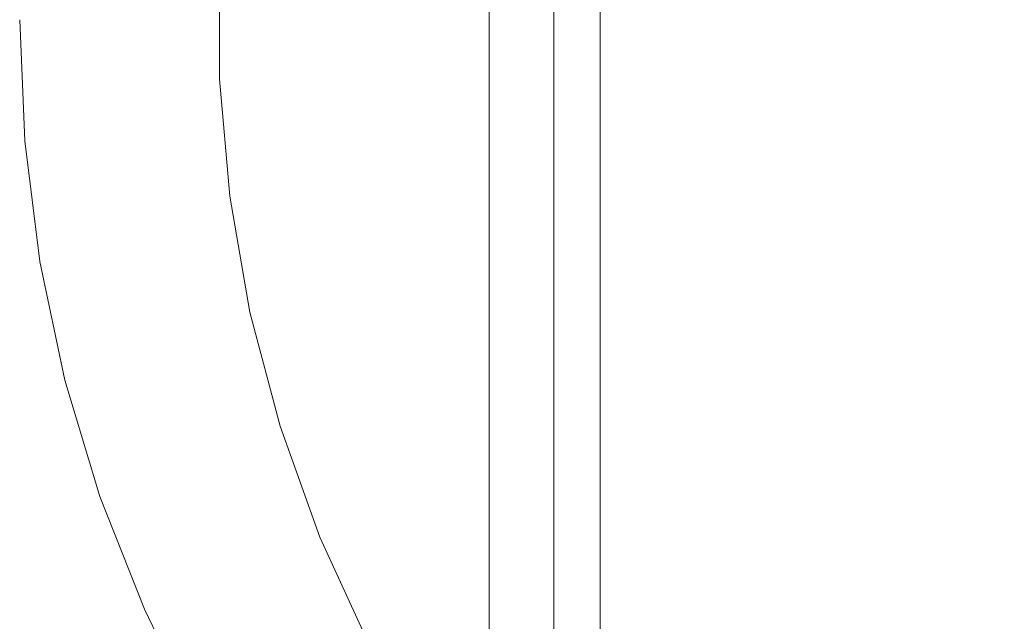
# Model space of a CAD drawing. Header units: millimetres. Extents: x 1865 to 2161, y 1201 to 1385.
# Tile 10 of 40: x 1865 to 1940, y 1247 to 1293. Entities that reach past the tile are written whole.
import ezdxf

# ---------------------------------------------------------------- set-up
doc = ezdxf.new("R2010")
doc.units = ezdxf.units.MM
doc.header["$LTSCALE"] = 25.4
doc.layers.add('Lighting-Moving Light', color=7, linetype='Continuous', lineweight=5)

# ---------------------------------------------------------------- blocks, each defined once
blk = doc.blocks.new('Group-1')
at = {"layer": 'Lighting-Moving Light', "color": 7, "linetype": 'Continuous', "lineweight": 5, "transparency": 33554687}
for points in [[(-112, -92, -21.465), (-107.035, -87.035, -16.5), (-107.035, 87.035, -16.5), (-112, 92, -21.465)], [(-107.035, -87.035, -16.5), (107.035, -87.035, -16.5), (107.035, 87.035, -16.5), (-107.035, 87.035, -16.5)], [(103.5, -83.5, -108.466), (-103.5, -83.5, -108.466), (-103.5, 83.5, -108.466), (103.5, 83.5, -108.466)]]:
    blk.add_3dface(points, dxfattribs=at)
for points, invisible_edges in [([(-112, -92, -99.966), (-112, 92, -99.965), (-112, 92, -99.966)], 9), ([(-112, 92, -99.966), (-103.5, 83.5, -108.466), (-103.5, -83.5, -108.466), (-112, -92, -99.966)], 8), ([(-112, -92, -99.966), (-112, -92, -99.965), (-112, 92, -99.965)], 8), ([(-112, 49.211, -47.544), (-112, -49.211, -47.544), (-112, 92, -21.465)], 11), ([(-112, 49.211, -77.387), (-112, 76.845, -77.387), (-112, 92, -99.965), (-112, -92, -99.965)], 10), ([(-112, -92, -21.465), (-112, 92, -21.465), (-112, -49.211, -47.544), (-112, -76.845, -47.544)], 10), ([(-112, -49.211, -77.387), (-112, 49.211, -77.387), (-112, -92, -99.965)], 11), ([(-112, -49.211, -77.387), (-112, -49.211, -47.544), (-112, 49.211, -47.544), (-112, 49.211, -77.387)], 10), ([(-132.667, 4.511, -77.387), (-132.666, -4.522, -77.387), (-147.603, -9.293, -77.387), (-147.99, 0.001, -77.387)], 10), ([(-147.99, 0.001, -47.544), (-147.603, -9.293, -47.544), (-132.666, -4.522, -47.544), (-132.667, 4.511, -47.544)], 10), ([(-132.666, -4.522, -47.544), (-132.666, -4.522, -77.387), (-132.667, 4.511, -77.387), (-132.667, 4.511, -47.544)], 5), ([(-147.99, 0.001, -47.544), (-147.99, 0.001, -77.387), (-147.603, -9.293, -77.387), (-147.603, -9.293, -47.544)], 5), ([(-132.666, -4.522, -77.387), (-131.888, -13.521, -77.387), (-146.443, -18.523, -77.387), (-147.603, -9.293, -77.387)], 10), ([(-147.603, -9.293, -47.544), (-146.443, -18.523, -47.544), (-131.888, -13.521, -47.544), (-132.666, -4.522, -47.544)], 10), ([(-131.888, -13.521, -47.544), (-131.888, -13.521, -77.387), (-132.666, -4.522, -77.387), (-132.666, -4.522, -47.544)], 5), ([(-147.603, -9.293, -47.544), (-147.603, -9.293, -77.387), (-146.443, -18.523, -77.387), (-146.443, -18.523, -47.544)], 5), ([(-144.518, -27.623, -77.387), (-146.443, -18.523, -77.387), (-131.888, -13.521, -77.387), (-130.338, -22.42, -77.387)], 10), ([(-130.338, -22.42, -47.544), (-131.888, -13.521, -47.544), (-146.443, -18.523, -47.544), (-144.518, -27.623, -47.544)], 10), ([(-130.338, -22.42, -47.544), (-130.338, -22.42, -77.387), (-131.888, -13.521, -77.387), (-131.888, -13.521, -47.544)], 5), ([(-146.443, -18.523, -47.544), (-146.443, -18.523, -77.387), (-144.518, -27.623, -77.387), (-144.518, -27.623, -47.544)], 5), ([(-130.338, -22.42, -77.387), (-128.028, -31.153, -77.387), (-141.843, -36.532, -77.387), (-144.518, -27.623, -77.387)], 10), ([(-144.518, -27.623, -47.544), (-141.843, -36.532, -47.544), (-128.028, -31.153, -47.544), (-130.338, -22.42, -47.544)], 10), ([(-128.028, -31.153, -47.544), (-128.028, -31.153, -77.387), (-130.338, -22.42, -77.387), (-130.338, -22.42, -47.544)], 5), ([(-144.518, -27.623, -47.544), (-144.518, -27.623, -77.387), (-141.843, -36.532, -77.387), (-141.843, -36.532, -47.544)], 5), ([(-138.435, -45.187, -77.387), (-141.843, -36.532, -77.387), (-128.028, -31.153, -77.387), (-124.975, -39.654, -77.387)], 10), ([(-124.975, -39.654, -47.544), (-128.028, -31.153, -47.544), (-141.843, -36.532, -47.544), (-138.435, -45.187, -47.544)], 10), ([(-124.975, -39.654, -47.544), (-124.975, -39.654, -77.387), (-128.028, -31.153, -77.387), (-128.028, -31.153, -47.544)], 5), ([(-141.843, -36.532, -47.544), (-141.843, -36.532, -77.387), (-138.435, -45.187, -77.387), (-138.435, -45.187, -47.544)], 5), ([(-124.975, -39.654, -77.387), (-121.202, -47.861, -77.387), (-134.318, -53.529, -77.387), (-138.435, -45.187, -77.387)], 10), ([(-138.435, -45.187, -47.544), (-134.318, -53.529, -47.544), (-121.202, -47.861, -47.544), (-124.975, -39.654, -47.544)], 10), ([(-121.202, -47.861, -47.544), (-121.202, -47.861, -77.387), (-124.975, -39.654, -77.387), (-124.975, -39.654, -47.544)], 4), ([(-138.435, -45.187, -47.544), (-138.435, -45.187, -77.387), (-134.318, -53.529, -77.387), (-134.318, -53.529, -47.544)], 5)]:
    blk.add_3dface(points, dxfattribs=dict(at, invisible_edges=invisible_edges))
at = {"layer": 'Lighting-Moving Light', "color": 0, "flags": 1}
for tag in ['Yoke', '3D_Symbol_Name', 'Weight', 'Weight', 'Wattage', 'Candlepower', 'Body', 'Model_Name', 'Beam_Angle', 'Field_Angle', 'Remarks', 'Beam_Angle_2', 'Field_Angle_2', 'Num_Channels', 'Frame_Size', 'Device_Type', 'FixtureID', 'Frame_Size', 'Base', 'Lens', 'Inst_Type', 'Lamp']:
    blk.add_attdef(tag, (-144.25, -164.904), '', height=0.18, dxfattribs=at)

msp = doc.modelspace()

# ---------------------------------------------------------------- block references
at = {"layer": 'Lighting-Moving Light', "color": 7, "transparency": 33554687}
msp.add_blockref('Group-1', (2012.623, 1292.88), dxfattribs=at)

doc.saveas('drawing.dxf')
